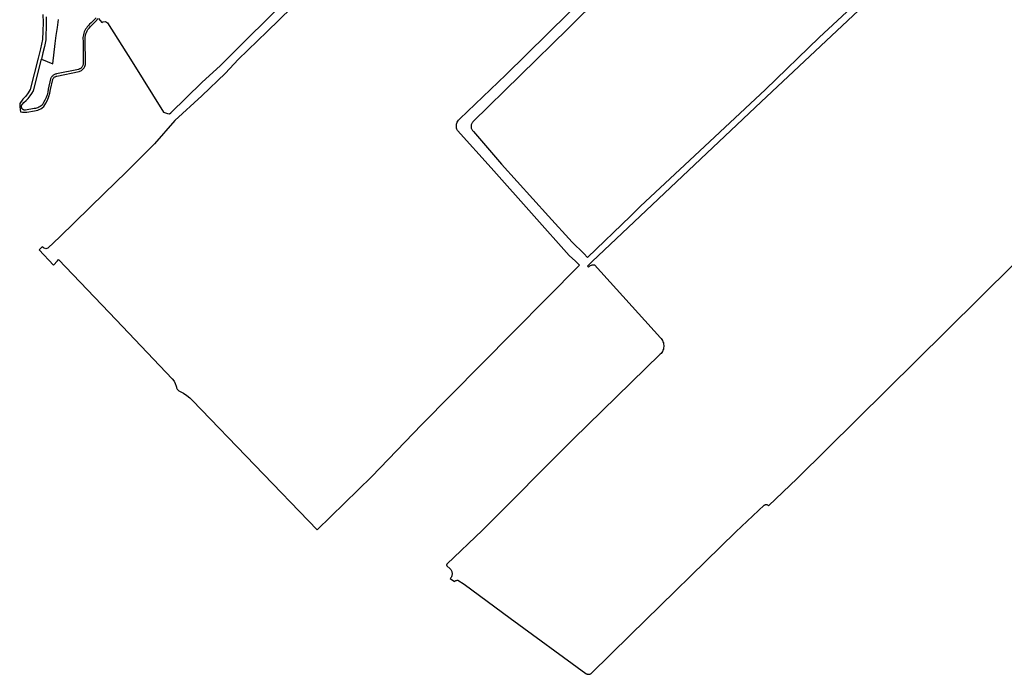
# Model space of a CAD drawing. Header units: metres. Extents: x 121613 to 124518, y 449573 to 453879.
# Tile 25 of 70: x 122890 to 123310, y 451305 to 451584. Entities that reach past the tile are written whole.
import ezdxf

# ---------------------------------------------------------------- set-up
doc = ezdxf.new("R2010")
doc.units = ezdxf.units.M
doc.header["$LTSCALE"] = 4
for name, color, linetype in [('G_BTD', 3, 'CONTINUOUS'), ('G_OWT', 6, 'CONTINUOUS'), ('G_WTD', 5, 'CONTINUOUS')]:
    doc.layers.add(name, color=color, linetype=linetype)

msp = doc.modelspace()

# ---------------------------------------------------------------- linework, layer by layer
at = {"layer": 'G_BTD', "linetype": 'Continuous', "transparency": 33554687}
for points in [[(123069.106, 451650.194), (122995.76, 451578.582), (122983.426, 451566.671), (122978.046, 451560.896), (122967.939, 451551.197), (122956.439, 451540.667), (122947.762, 451530.789), (122935.628, 451518.733), (122926.438, 451509.721), (122907.468, 451491.16), (122902.349, 451486.414), (122901.396, 451486.078), (122900.428, 451486.525), (122899.884, 451486.897), (122898.622, 451485.703), (122904.783, 451479.104), (122906.488, 451480.903), (122906.8, 451481.5), (122931.45, 451455.88), (122955.32, 451430.67), (122956.07, 451429.68), (122956.58, 451428.67), (122956.98, 451427.59), (122957.07, 451427.18), (122957.17, 451426.88), (122957.3, 451426.59), (122957.46, 451426.32), (122957.65, 451426.06), (122957.87, 451425.83), (122958.11, 451425.62), (122958.36, 451425.44), (122958.67, 451425.27), (122960.1, 451424.55), (122961.51, 451423.66), (122962.83, 451422.63), (122964.01, 451421.5), (123017.09, 451366.419), (123040.338, 451389.086), (123061.514, 451411.079), (123086.929, 451436.733), (123128.865, 451479.066), (123127.143, 451480.748), (123124.43, 451483.29), (123109.484, 451500), (123091.13, 451520.52), (123076.82, 451536.44), (123076.6, 451537.01), (123076.49, 451537.44), (123076.42, 451537.89), (123076.4, 451538.33), (123076.42, 451538.78), (123076.49, 451539.22), (123076.61, 451539.65), (123076.77, 451540.07), (123076.98, 451540.46), (123077.22, 451540.84), (123077.5, 451541.18), (123077.79, 451541.46), (123097.47, 451560.17), (123142.05, 451604.13)], [(123309.865, 451646.096), (123206.281, 451548.729), (123154.713, 451500), (123134.182, 451480.599), (123134.08, 451480.5), (123132.234, 451478.693), (123132.664, 451478.213), (123133.231, 451478.76), (123134.235, 451479.189), (123135.229, 451479.253), (123163.3, 451448.19), (123163.62, 451447.83), (123163.92, 451447.4), (123164.18, 451446.95), (123164.39, 451446.47), (123164.55, 451445.97), (123164.66, 451445.45), (123164.71, 451444.93), (123164.71, 451444.4), (123164.65, 451443.88), (123164.54, 451443.37), (123164.38, 451442.87), (123164.16, 451442.39), (123163.9, 451441.94), (123163.59, 451441.51), (123163.25, 451441.14), (123126.17, 451404.96), (123087.5, 451366.3), (123072.36, 451351.8), (123072.27, 451351.66), (123072.22, 451351.47), (123072.23, 451351.31), (123072.3, 451351.17), (123072.37, 451351.09), (123073.79, 451349.79), (123073.99, 451349.51), (123074.16, 451349.24), (123074.3, 451348.94), (123074.41, 451348.64), (123074.48, 451348.33), (123074.53, 451348.01), (123074.54, 451347.69), (123074.52, 451347.36), (123074.47, 451347.04), (123074.39, 451346.73), (123074.28, 451346.43), (123074.14, 451346.14), (123073.97, 451345.87), (123073.782, 451345.625), (123075.553, 451344.332), (123075.603, 451344.386), (123075.73, 451344.497), (123075.866, 451344.596), (123076.012, 451344.682), (123076.164, 451344.753), (123076.323, 451344.81), (123076.486, 451344.851), (123076.653, 451344.877), (123076.821, 451344.887), (123076.936, 451344.885), (123079.67, 451343.18), (123099.27, 451328.82), (123131.48, 451305.24), (123131.68, 451305.11), (123131.89, 451305.01), (123132.11, 451304.94), (123132.33, 451304.88), (123132.56, 451304.85), (123132.79, 451304.85), (123133.02, 451304.87), (123133.25, 451304.91), (123133.47, 451304.98), (123133.68, 451305.07), (123133.84, 451305.16), (123150.36, 451321.52), (123195.41, 451365.5), (123207.49, 451376.82), (123207.61, 451376.93), (123207.72, 451376.99), (123207.86, 451377.06), (123208.06, 451377.13), (123208.18, 451377.15), (123208.3, 451377.16), (123208.43, 451377.16), (123208.55, 451377.14), (123208.7, 451377.1), (123208.95, 451376.99), (123209.1, 451376.89), (123209.19, 451376.8), (123209.32, 451376.67), (123221.615, 451388.273), (123285.172, 451451.176), (123342.687, 451508.099)], [(123179.4, 451634.91), (123124.01, 451579.95), (123083.38, 451540.14), (123083.2, 451539.92), (123083.04, 451539.69), (123082.9, 451539.44), (123082.79, 451539.18), (123082.71, 451538.91), (123082.65, 451538.64), (123082.62, 451538.35), (123082.62, 451538.07), (123082.65, 451537.79), (123082.71, 451537.51), (123082.79, 451537.24), (123082.9, 451536.98), (123083.03, 451536.73), (123083.19, 451536.5), (123083.37, 451536.28), (123083.65, 451536.01), (123095.66, 451522.07), (123115.59, 451500), (123125.65, 451488.86), (123130.642, 451484.016), (123132.28, 451482.353), (123150.617, 451500), (123154.794, 451504.202), (123179.93, 451527.617), (123208.108, 451553.944), (123230.862, 451576.036), (123260.231, 451603.288)], [(122923.872, 451584.224), (122925.333, 451582.433), (122925.748, 451582.793), (122926.888, 451582.86), (122927.735, 451582.339), (122938.218, 451565.757), (122951.628, 451544.329), (122953.304, 451543.655), (122954.134, 451543.564), (122954.737, 451544.016), (122967.896, 451556.839), (122975.841, 451564.211), (123037.651, 451625.739)]]:
    msp.add_lwpolyline(points, dxfattribs=at)
at = {"layer": 'G_OWT', "linetype": 'Continuous', "transparency": 33554687}
for points in [[(122900.11, 451585.88), (122900.26, 451582.45), (122900.16, 451578.77), (122900.07, 451575.18), (122899.22, 451571.26), (122898.23, 451567.24), (122894.85, 451553.88), (122893.99, 451552.47), (122892.89, 451551.08), (122891.63, 451549.83), (122890.32, 451547.98), (122890.445, 451546.523), (122890.62, 451544.48), (122891.54, 451544.21), (122893.37, 451544.26), (122896.63, 451544.87), (122897.28, 451544.96), (122897.99, 451545.15), (122898.66, 451545.41), (122899.31, 451545.74), (122899.92, 451546.14), (122900.54, 451546.66), (122901.46, 451548.04), (122902.18, 451549.43), (122902.75, 451550.89), (122903.16, 451552.4), (122903.39, 451553.87), (122904.38, 451558.15), (122904.46, 451558.35), (122904.58, 451558.56), (122904.72, 451558.76), (122904.88, 451558.95), (122905.05, 451559.11), (122905.25, 451559.26), (122905.46, 451559.38), (122905.68, 451559.48), (122905.91, 451559.56), (122906.19, 451559.62), (122915.6, 451561.55), (122915.98, 451561.68), (122916.32, 451561.84), (122916.65, 451562.04), (122916.96, 451562.27), (122917.25, 451562.52), (122917.5, 451562.81), (122917.73, 451563.12), (122917.93, 451563.44), (122918.09, 451563.79), (122918.22, 451564.15), (122918.31, 451564.52), (122918.37, 451564.9), (122918.38, 451565.29), (122918.37, 451565.6), (122918.28, 451574.8), (122918.22, 451575.56), (122918.25, 451576.24), (122918.35, 451576.92), (122918.51, 451577.59), (122918.75, 451578.23), (122919.05, 451578.85), (122919.41, 451579.43), (122919.85, 451580), (122920.43, 451580.71), (122922.574, 451582.933), (122923.808, 451584.16)], [(122922.87, 451584.469), (122920.71, 451582.29), (122920.13, 451581.77), (122919.59, 451581.21), (122919.11, 451580.6), (122918.72, 451580.1), (122918.37, 451579.58), (122918.06, 451579.03), (122917.81, 451578.46), (122917.6, 451577.87), (122917.44, 451577.26), (122917.33, 451576.64), (122917.28, 451576.01), (122917.27, 451575.39), (122917.32, 451574.76), (122917.41, 451565.57), (122917.43, 451565.32), (122917.42, 451565.07), (122917.39, 451564.81), (122917.34, 451564.57), (122917.27, 451564.32), (122917.18, 451564.09), (122917.07, 451563.86), (122916.94, 451563.65), (122916.79, 451563.44), (122916.62, 451563.25), (122916.44, 451563.08), (122916.24, 451562.92), (122916.03, 451562.78), (122915.81, 451562.66), (122915.644, 451562.58), (122915.58, 451562.55), (122915.34, 451562.47), (122905.99, 451560.56), (122905.71, 451560.5), (122905.43, 451560.41), (122905.17, 451560.3), (122904.91, 451560.17), (122904.695, 451560.035), (122904.67, 451560.02), (122904.44, 451559.85), (122904.23, 451559.65), (122904.04, 451559.44), (122903.86, 451559.21), (122903.71, 451558.97), (122903.58, 451558.71), (122903.47, 451558.45), (122902.45, 451554.05), (122902.27, 451552.84), (122901.98, 451551.66), (122901.59, 451550.5), (122901.1, 451549.39), (122900.51, 451548.32), (122899.83, 451547.31), (122899.42, 451546.96), (122898.98, 451546.66), (122898.52, 451546.4), (122898.03, 451546.18), (122897.52, 451546.01), (122897, 451545.88), (122896.48, 451545.81), (122892.77, 451545.13), (122892.64, 451545.12), (122892.51, 451545.12), (122892.37, 451545.14), (122892.24, 451545.17), (122892.11, 451545.21), (122891.99, 451545.26), (122891.87, 451545.32), (122891.75, 451545.39), (122891.65, 451545.47), (122891.55, 451545.56), (122891.45, 451545.65), (122891.37, 451545.76), (122891.29, 451545.87), (122891.23, 451545.99), (122891.18, 451546.11), (122891.13, 451546.24), (122891.1, 451546.37), (122891.08, 451546.5), (122891.07, 451546.63), (122891.07, 451546.77), (122891.08, 451546.9), (122891.11, 451547.03), (122891.14, 451547.16), (122891.19, 451547.29), (122891.25, 451547.41), (122891.31, 451547.52), (122891.39, 451547.63), (122891.48, 451547.74), (122892.08, 451548.38), (122893.04, 451549.24), (122893.94, 451550.16), (122894.76, 451551.16), (122895.49, 451552.22), (122896.14, 451553.33), (122899.58, 451566.9)]]:
    msp.add_lwpolyline(points, dxfattribs=at)
at = {"layer": 'G_WTD', "linetype": 'Continuous', "transparency": 33554687}
for points in [[(122901.58, 451584.82), (122901.65, 451582.46), (122901.58, 451579.98), (122901.51, 451577.5), (122901.45, 451575.02), (122900.88, 451572.3), (122900.25, 451569.59), (122899.58, 451566.9)], [(122899.58, 451566.9), (122904.5, 451564.9), (122905.47, 451573.47), (122905.93, 451576.91), (122906.4, 451580.35), (122906.9, 451583.79)]]:
    msp.add_lwpolyline(points, dxfattribs=at)

doc.saveas('drawing.dxf')
